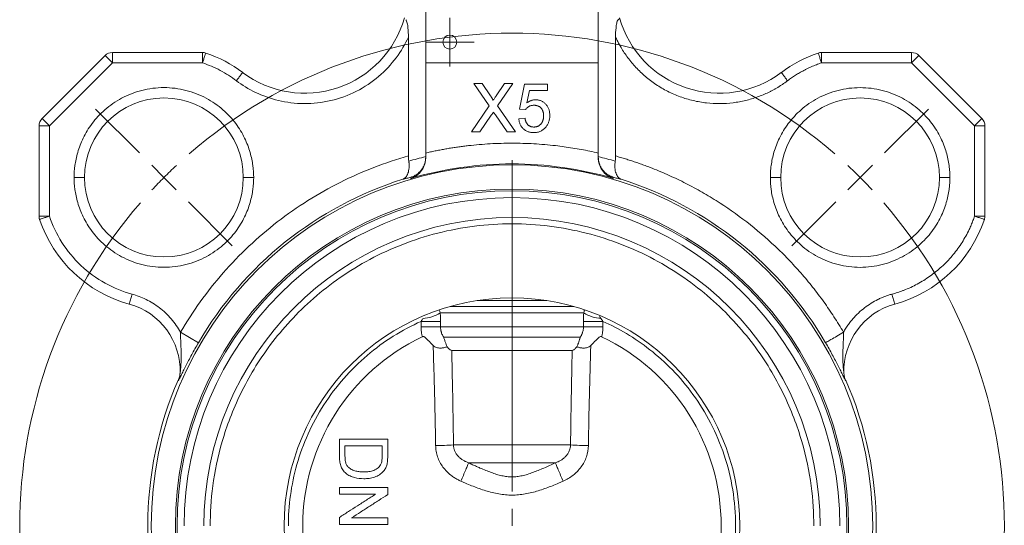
# Model space of a CAD drawing. Header units: millimetres. Extents: x 75 to 915, y -46 to 868.
# Tile 11 of 45: x 170 to 313, y 456 to 529. Entities that reach past the tile are written whole.
import ezdxf

# ---------------------------------------------------------------- set-up
doc = ezdxf.new("R2010")
doc.units = ezdxf.units.MM

# ---------------------------------------------------------------- blocks, each defined once
blk = doc.blocks.new('SW_CENTERMARKSYMBOL_1')
at = {"color": 0, "linetype": 'Continuous', "lineweight": 0}
for p, q in [((0, 2.5), (0, 3.525)), ((0, 0), (0, 2.5)), ((-2.5, 0), (-3.525, 0)), ((0, 0), (-2.5, 0)), ((0, 0), (0, -2.5)), ((0, 0), (2.5, 0)), ((2.5, 0), (3.525, 0)), ((0, -2.5), (0, -3.525))]:
    blk.add_line(p, q, dxfattribs=at)
blk = doc.blocks.new('SW_CENTERMARKSYMBOL_2')
at = {"color": 0, "linetype": 'Continuous', "lineweight": 0}
for p, q in [((-3.54, 3.54), (-9.9, 9.9)), ((104.37, 3.54), (110.73, 9.9)), ((0, 0), (-1.77, 1.77)), ((50.42, -45.42), (50.42, 2.5)), ((100.83, 0), (102.6, 1.77)), ((0, 0), (1.77, -1.77)), ((100.83, 0), (99.07, -1.77)), ((3.54, -3.54), (9.9, -9.9)), ((97.3, -3.54), (90.93, -9.9)), ((50.42, -50.42), (50.42, -47.92))]:
    blk.add_line(p, q, dxfattribs=at)
for start, end in [(49.0179, 130.9821), (132.991, 135), (45, 47.009), (135, 137.009), (42.991, 45), (139.0179, 220.9821), (319.0179, 40.9821)]:
    blk.add_arc((50.42, -50.42), 71.3, start, end, dxfattribs=at)

msp = doc.modelspace()

# ---------------------------------------------------------------- linework, layer by layer
at = {"color": 7, "linetype": 'Continuous', "lineweight": 15}
for p, q in [((228.92, 522.74), (228.92, 583.74)), ((253.92, 583.74), (253.92, 522.74)), ((226.42, 509.27), (226.42, 526.47)), ((256.42, 526.47), (256.42, 509.27)), ((173.36, 514.68), (182.48, 523.8)), ((182.48, 523.8), (183.54, 522.74)), ((183.54, 522.74), (183.54, 524.24)), ((183.54, 524.24), (196.59, 524.24)), ((196.59, 524.24), (196.59, 522.74)), ((286.25, 522.74), (286.25, 524.24)), ((286.25, 524.24), (299.3, 524.24)), ((299.3, 524.24), (299.3, 522.74)), ((299.3, 522.74), (300.36, 523.8)), ((300.36, 523.8), (309.48, 514.68)), ((174.42, 513.62), (183.54, 522.74)), ((183.54, 522.74), (196.59, 522.74)), ((253.92, 522.74), (228.92, 522.74)), ((228.92, 522.74), (228.92, 509.69)), ((253.92, 509.69), (253.92, 522.74)), ((299.3, 522.74), (286.25, 522.74)), ((308.42, 513.62), (299.3, 522.74)), ((235.9, 519.74), (237.09, 519.74)), ((238.13, 516.51), (235.9, 519.74)), ((237.09, 519.74), (238.31, 517.97)), ((239.13, 517.97), (240.35, 519.74)), ((241.55, 519.74), (239.33, 516.5)), ((240.35, 519.74), (241.55, 519.74)), ((242.5, 516.06), (243.22, 519.65)), ((243.22, 519.65), (246.54, 519.65)), ((246.54, 519.65), (246.54, 518.75)), ((243.95, 518.75), (243.59, 516.94)), ((246.54, 518.75), (243.95, 518.75)), ((235.54, 512.74), (238.13, 516.51)), ((239.33, 516.5), (241.91, 512.74)), ((238.4, 515.15), (236.75, 512.74)), ((240.72, 512.74), (239.02, 515.22)), ((243.4, 515.97), (242.5, 516.06)), ((172.92, 513.62), (174.42, 513.62)), ((172.92, 500.57), (172.92, 513.62)), ((174.42, 513.62), (173.36, 514.68)), ((174.42, 500.57), (174.42, 513.62)), ((242.41, 514.63), (243.31, 514.72)), ((309.48, 514.68), (308.42, 513.62)), ((308.42, 500.57), (308.42, 513.62)), ((308.42, 513.62), (309.92, 513.62)), ((309.92, 513.62), (309.92, 500.57)), ((236.75, 512.74), (235.54, 512.74)), ((241.91, 512.74), (240.72, 512.74)), ((226.76, 506.03), (226.76, 506.19)), ((256.08, 506.19), (256.08, 506.03)), ((174.42, 500.57), (172.92, 500.57)), ((309.92, 500.57), (308.42, 500.57)), ((186.39, 489.28), (186, 487.83)), ((296.45, 489.28), (296.85, 487.83)), ((246.42, 488.36), (236.42, 488.36)), ((231.03, 486.56), (251.82, 486.56)), ((228.25, 485.34), (228.25, 484.55)), ((231.07, 484.55), (231.07, 485.34)), ((251.77, 485.34), (251.77, 484.55)), ((254.59, 485.34), (251.77, 485.34)), ((254.59, 484.55), (254.59, 485.34)), ((196.01, 482.25), (193.42, 483.76)), ((228.25, 484.55), (231.07, 484.55)), ((251.77, 484.55), (231.07, 484.55)), ((231.53, 483.05), (251.31, 483.05)), ((250.15, 481.14), (232.7, 481.14)), ((193.35, 477.87), (193.35, 477.84)), ((289.49, 477.84), (289.49, 477.87)), ((249.9, 467.47), (232.95, 467.47)), ((235.13, 464.88), (247.71, 464.88)), ((216.42, 461.32), (216.42, 460.33)), ((223.42, 460.28), (223.42, 461.32)), ((216.42, 456.98), (216.42, 455.93)), ((223.42, 455.93), (223.42, 456.92))]:
    msp.add_line(p, q, dxfattribs=at)
at = {"color": 8, "linetype": 'Continuous', "lineweight": 15}
for p, q in [((232.49, 487.51), (250.35, 487.51)), ((254.09, 486.06), (254.31, 485.77))]:
    msp.add_line(p, q, dxfattribs=at)
at = {"color": 7, "linetype": 'Continuous', "lineweight": 15, "flags": 128}
msp.add_lwpolyline([(231.07, 485.34), (230.89, 485.34), (230.64, 485.34), (230.33, 485.34), (229.98, 485.34), (229.58, 485.34), (229.16, 485.34), (228.71, 485.34), (228.25, 485.34)], dxfattribs=at)
at = {"color": 7, "linetype": 'Continuous', "lineweight": 15}
for centre, radius in [((232.42, 525.74), 1.02), ((241.42, 455.74), 52.25), ((241.42, 455.74), 48.75), ((241.42, 455.74), 48.5), ((241.42, 455.74), 33)]:
    msp.add_circle(centre, radius, dxfattribs=at)
for centre, radius, start, end in [((211.42, 533.35), 15, 233.0949, 344.0657), ((271.42, 533.35), 15, 195.9343, 306.9051), ((183.54, 522.74), 1.5, 90, 135), ((196.59, 522.74), 1.5, 71.3727, 90), ((191.01, 506.16), 19, 53.0949, 71.3727), ((291.84, 506.16), 19, 108.6273, 126.9051), ((286.25, 522.74), 1.5, 90, 108.6273), ((299.3, 522.74), 1.5, 45, 90), ((191.01, 506.16), 11.5, 0, 180), ((291.84, 506.16), 11.5, 0, 180), ((174.42, 513.62), 1.5, 135, 180), ((308.42, 513.62), 1.5, 0, 45), ((241.42, 455.74), 52.38, 73.7471, 106.2529), ((191.01, 506.16), 11.5, 180, 0), ((241.42, 455.74), 52.59, 107.5184, 149.7287), ((241.42, 455.74), 52.59, 30.2713, 72.4816), ((291.84, 506.16), 11.5, 180, 0), ((241.42, 455.74), 47.5, 0, 180), ((174.42, 500.57), 1.5, 180, 198.6273), ((308.42, 500.57), 1.5, 341.3727, 360), ((191.01, 506.16), 19, 198.6273, 254.7113), ((241.42, 455.74), 44.63, 0, 180), ((291.84, 506.16), 19, 285.2887, 341.3727), ((183.36, 478.19), 10, 358.0186, 74.7113), ((299.49, 478.19), 10, 105.2887, 181.9814), ((228.26, 490.98), 5.21, 273.0209, 302.106), ((254.59, 490.98), 5.21, 237.894, 266.9791), ((241.42, 455.74), 30.3, 115.3779, 244.6221), ((241.42, 455.74), 30.3, 295.3779, 64.6221), ((190.36, 477.94), 2.99, 336.4319, 358.0176), ((241.42, 455.74), 52.75, 156.3419, 203.6581), ((241.42, 455.74), 52.75, 336.3419, 23.6581), ((229.81, 517.66), 50.29, 270.6271, 273.576), ((253.03, 517.66), 50.29, 266.424, 269.3729)]:
    msp.add_arc(centre, radius, start, end, dxfattribs=at)
for points, knots in [([(257, 529.23), (257, 529.22), (257, 529.2), (257, 529.18), (256.98, 529.15), (256.95, 529.1), (256.9, 529.05), (256.84, 529), (256.81, 528.98)], [0, 0, 0, 0, 0.110063, 0.250064, 0.416898, 0.499965, 0.770614, 1, 1, 1, 1]), ([(226.42, 526.47), (226.42, 526.93), (226.4, 527.38), (226.33, 528.05), (226.3, 528.27), (226.23, 528.58), (226.2, 528.68), (226.13, 528.86), (226.09, 528.95), (226.04, 528.98)], [0, 0, 0, 0, 0.5, 0.5, 0.75, 0.75, 0.875, 0.875, 1, 1, 1, 1]), ([(256.81, 528.98), (256.75, 528.95), (256.71, 528.86), (256.64, 528.68), (256.61, 528.58), (256.54, 528.27), (256.51, 528.04), (256.44, 527.38), (256.42, 526.93), (256.42, 526.47)], [0, 0, 0, 0, 0.125, 0.125, 0.25, 0.25, 0.5, 0.5, 1, 1, 1, 1]), ([(226.42, 526.47), (225.96, 525.46), (225.37, 524.45), (223.93, 522.52), (223.08, 521.6), (221.14, 519.95), (220.05, 519.22), (217.71, 518.04), (216.46, 517.58), (213.9, 516.98), (212.59, 516.84), (210.03, 516.86), (208.77, 517.01), (206.41, 517.58), (205.3, 517.98), (203.26, 518.96), (202.34, 519.53), (201.51, 520.15)], [0, 0, 0, 0, 0.125, 0.125, 0.25, 0.25, 0.375, 0.375, 0.5, 0.5, 0.625, 0.625, 0.75, 0.75, 0.875, 0.875, 1, 1, 1, 1]), ([(281.33, 520.15), (281.22, 520.07), (281, 519.91), (280.67, 519.68), (280.33, 519.46), (279.99, 519.24), (279.64, 519.04), (279.29, 518.84), (278.93, 518.65), (278.43, 518.4), (277.78, 518.11), (276.96, 517.8), (276.12, 517.52), (274.95, 517.21), (273.42, 516.93), (271.52, 516.81), (269.59, 516.91), (267.65, 517.24), (265.76, 517.81), (263.95, 518.59), (262.26, 519.58), (260.72, 520.74), (259.58, 521.83), (258.75, 522.76), (258.19, 523.47), (257.68, 524.21), (257.26, 524.87), (256.93, 525.45), (256.66, 525.96), (256.5, 526.3), (256.42, 526.47)], [0, 0, 0, 0, 0.01378, 0.027536, 0.041276, 0.055009, 0.068741, 0.082483, 0.096242, 0.110026, 0.139361, 0.168714, 0.199164, 0.229632, 0.292505, 0.35704, 0.422863, 0.489547, 0.556631, 0.623637, 0.690091, 0.75554, 0.819573, 0.850707, 0.881859, 0.911959, 0.942076, 0.961384, 0.980684, 1, 1, 1, 1]), ([(196.59, 522.74), (196.65, 522.91), (196.71, 523.09), (196.83, 523.44), (196.89, 523.61), (196.98, 523.89), (197.02, 523.99), (197.06, 524.13), (197.07, 524.16), (197.07, 524.16)], [0, 0, 0, 0, 0.25, 0.25, 0.5, 0.5, 0.75, 0.75, 1, 1, 1, 1]), ([(285.77, 524.16), (285.77, 524.16), (285.78, 524.13), (285.83, 523.99), (285.86, 523.89), (285.96, 523.61), (286.01, 523.44), (286.13, 523.09), (286.19, 522.91), (286.25, 522.74)], [0, 0, 0, 0, 0.25, 0.25, 0.5, 0.5, 0.75, 0.75, 1, 1, 1, 1]), ([(201.51, 520.15), (200.77, 520.71), (199.98, 521.21), (198.33, 522.08), (197.47, 522.45), (196.59, 522.74)], [0, 0, 0, 0, 0.5, 0.5, 1, 1, 1, 1]), ([(286.25, 522.74), (286.12, 522.7), (285.87, 522.61), (285.5, 522.47), (285.13, 522.32), (284.76, 522.17), (284.4, 522), (284.04, 521.83), (283.6, 521.6), (283.07, 521.31), (282.48, 520.95), (281.89, 520.57), (281.52, 520.29), (281.33, 520.15)], [0, 0, 0, 0, 0.0715119, 0.1429347, 0.2143055, 0.2856613, 0.3570394, 0.4284769, 0.500011, 0.6250909, 0.7499829, 0.8748862, 1, 1, 1, 1]), ([(201.51, 520.15), (201.62, 520.29), (201.73, 520.45), (201.96, 520.74), (202.06, 520.88), (202.24, 521.12), (202.31, 521.21), (202.4, 521.33), (202.41, 521.35), (202.41, 521.35)], [0, 0, 0, 0, 0.25, 0.25, 0.5, 0.5, 0.75, 0.75, 1, 1, 1, 1]), ([(280.43, 521.35), (280.43, 521.35), (280.45, 521.33), (280.54, 521.21), (280.61, 521.12), (280.78, 520.88), (280.89, 520.74), (281.11, 520.45), (281.22, 520.29), (281.33, 520.15)], [0, 0, 0, 0, 0.25, 0.25, 0.5, 0.5, 0.75, 0.75, 1, 1, 1, 1]), ([(178.01, 506.16), (178.01, 506.7), (178.04, 507.28), (178.2, 508.49), (178.33, 509.13), (178.72, 510.46), (178.98, 511.16), (179.66, 512.56), (180.09, 513.27), (181.13, 514.65), (181.74, 515.33), (183.17, 516.58), (183.99, 517.15), (185.79, 518.11), (186.77, 518.5), (188.84, 519.02), (189.92, 519.16), (192.09, 519.16), (193.17, 519.02), (195.24, 518.5), (196.22, 518.11), (198.02, 517.15), (198.84, 516.58), (200.27, 515.33), (200.89, 514.65), (201.93, 513.27), (202.35, 512.56), (203.03, 511.16), (203.29, 510.46), (203.68, 509.13), (203.81, 508.49), (203.97, 507.28), (204.01, 506.7), (204.01, 506.16)], [0, 0, 0, 0, 0.0625, 0.0625, 0.125, 0.125, 0.1875, 0.1875, 0.25, 0.25, 0.3125, 0.3125, 0.375, 0.375, 0.4375, 0.4375, 0.5, 0.5, 0.5625, 0.5625, 0.625, 0.625, 0.6875, 0.6875, 0.75, 0.75, 0.8125, 0.8125, 0.875, 0.875, 0.9375, 0.9375, 1, 1, 1, 1]), ([(278.84, 506.16), (278.84, 506.27), (278.84, 506.51), (278.86, 506.85), (278.88, 507.2), (278.91, 507.54), (278.98, 508.09), (279.11, 508.85), (279.36, 509.84), (279.7, 510.85), (280.32, 512.28), (281.42, 514.08), (282.94, 515.71), (284.43, 516.88), (285.72, 517.66), (287.13, 518.31), (288.64, 518.79), (290.22, 519.09), (291.84, 519.19), (293.46, 519.09), (295.04, 518.79), (296.55, 518.31), (297.96, 517.66), (299.24, 516.88), (300.74, 515.71), (302.26, 514.08), (303.36, 512.28), (303.98, 510.85), (304.32, 509.84), (304.57, 508.85), (304.71, 508.02), (304.79, 507.31), (304.83, 506.74), (304.84, 506.35), (304.84, 506.16)], [0, 0, 0, 0, 0.008486, 0.016964, 0.02544, 0.03392, 0.04241, 0.066394, 0.090391, 0.117422, 0.144466, 0.204869, 0.271564, 0.30715, 0.344022, 0.38199, 0.420825, 0.46026, 0.500001, 0.539743, 0.579177, 0.618012, 0.65598, 0.692852, 0.728438, 0.795133, 0.855536, 0.882568, 0.909612, 0.933596, 0.957593, 0.97173, 0.985857, 1, 1, 1, 1]), ([(238.31, 517.97), (238.34, 517.93), (238.4, 517.84), (238.47, 517.72), (238.54, 517.62), (238.59, 517.53), (238.63, 517.45), (238.66, 517.39), (238.67, 517.34), (238.67, 517.31), (238.67, 517.3)], [0, 0, 0, 0, 0.209538, 0.393206, 0.554151, 0.689382, 0.80228, 0.889952, 0.956059, 1, 1, 1, 1]), ([(238.67, 517.3), (238.7, 517.35), (238.77, 517.44), (238.88, 517.6), (239, 517.77), (239.08, 517.9), (239.13, 517.97)], [0, 0, 0, 0, 0.195959, 0.429465, 0.696675, 1, 1, 1, 1]), ([(244.59, 516.6), (244.52, 516.6), (244.39, 516.6), (244.2, 516.56), (244.02, 516.51), (243.87, 516.43), (243.73, 516.33), (243.6, 516.23), (243.49, 516.11), (243.43, 516.02), (243.4, 515.97)], [0, 0, 0, 0, 0.14786, 0.283561, 0.412369, 0.534236, 0.652692, 0.768663, 0.883652, 1, 1, 1, 1]), ([(243.59, 516.94), (243.64, 516.98), (243.74, 517.05), (243.89, 517.15), (244.05, 517.23), (244.2, 517.29), (244.36, 517.35), (244.52, 517.38), (244.68, 517.41), (244.79, 517.41), (244.84, 517.41)], [0, 0, 0, 0, 0.136729, 0.268515, 0.395529, 0.52, 0.640496, 0.761236, 0.880107, 1, 1, 1, 1]), ([(246, 515.09), (246, 515.15), (246, 515.26), (245.98, 515.42), (245.95, 515.57), (245.91, 515.72), (245.86, 515.85), (245.8, 515.98), (245.73, 516.09), (245.65, 516.2), (245.55, 516.29), (245.45, 516.37), (245.33, 516.45), (245.2, 516.5), (245.07, 516.55), (244.92, 516.58), (244.76, 516.6), (244.65, 516.6), (244.59, 516.6)], [0, 0, 0, 0, 0.072866, 0.141887, 0.207453, 0.270438, 0.331641, 0.390108, 0.448069, 0.505503, 0.562488, 0.619084, 0.676416, 0.735452, 0.796241, 0.860406, 0.928305, 1, 1, 1, 1]), ([(244.84, 517.41), (244.91, 517.41), (245.05, 517.4), (245.26, 517.37), (245.45, 517.32), (245.64, 517.25), (245.82, 517.16), (245.99, 517.05), (246.15, 516.92), (246.3, 516.78), (246.44, 516.61), (246.57, 516.44), (246.67, 516.25), (246.75, 516.05), (246.82, 515.84), (246.86, 515.62), (246.89, 515.38), (246.89, 515.22), (246.9, 515.14)], [0, 0, 0, 0, 0.061997, 0.122088, 0.181375, 0.239508, 0.297836, 0.35688, 0.417282, 0.47964, 0.5425, 0.604962, 0.666991, 0.730216, 0.794173, 0.860458, 0.928578, 1, 1, 1, 1]), ([(238.4, 515.15), (238.42, 515.18), (238.46, 515.24), (238.54, 515.35), (238.63, 515.48), (238.7, 515.58), (238.73, 515.63)], [0, 0, 0, 0, 0.174779, 0.398246, 0.673111, 1, 1, 1, 1]), ([(238.73, 515.63), (238.78, 515.56), (238.87, 515.42), (238.97, 515.29), (239.02, 515.22)], [0, 0, 0, 0, 0.494218, 1, 1, 1, 1]), ([(244.59, 513.46), (244.64, 513.46), (244.75, 513.46), (244.9, 513.49), (245.04, 513.52), (245.18, 513.57), (245.3, 513.63), (245.42, 513.71), (245.53, 513.8), (245.63, 513.91), (245.71, 514.02), (245.79, 514.15), (245.85, 514.28), (245.91, 514.43), (245.95, 514.58), (245.98, 514.74), (246, 514.91), (246, 515.03), (246, 515.09)], [0, 0, 0, 0, 0.065801, 0.128677, 0.188676, 0.247598, 0.304849, 0.361786, 0.419523, 0.478682, 0.53877, 0.598799, 0.660184, 0.722952, 0.787993, 0.855404, 0.926153, 1, 1, 1, 1]), ([(246.9, 515.14), (246.89, 515.07), (246.89, 514.91), (246.87, 514.69), (246.82, 514.47), (246.77, 514.26), (246.69, 514.06), (246.6, 513.86), (246.49, 513.68), (246.4, 513.56), (246.36, 513.5)], [0, 0, 0, 0, 0.132462, 0.26165, 0.387547, 0.510782, 0.632675, 0.75466, 0.876523, 1, 1, 1, 1]), ([(244.58, 512.65), (244.51, 512.65), (244.36, 512.66), (244.15, 512.68), (243.94, 512.72), (243.75, 512.78), (243.56, 512.86), (243.39, 512.95), (243.22, 513.06), (243.07, 513.19), (242.94, 513.33), (242.81, 513.48), (242.7, 513.65), (242.61, 513.82), (242.54, 514.01), (242.48, 514.2), (242.43, 514.41), (242.42, 514.55), (242.41, 514.63)], [0, 0, 0, 0, 0.069298, 0.135561, 0.199671, 0.261716, 0.322662, 0.382907, 0.443032, 0.503501, 0.563724, 0.62398, 0.683629, 0.743848, 0.805192, 0.867649, 0.932778, 1, 1, 1, 1]), ([(243.31, 514.72), (243.32, 514.67), (243.33, 514.57), (243.37, 514.43), (243.41, 514.29), (243.46, 514.17), (243.51, 514.06), (243.58, 513.95), (243.65, 513.86), (243.73, 513.77), (243.81, 513.7), (243.9, 513.64), (244, 513.58), (244.11, 513.54), (244.22, 513.5), (244.34, 513.48), (244.46, 513.46), (244.55, 513.46), (244.59, 513.46)], [0, 0, 0, 0, 0.077361, 0.15048, 0.219977, 0.286681, 0.349678, 0.41068, 0.469427, 0.526756, 0.583142, 0.638824, 0.695263, 0.752696, 0.810849, 0.871356, 0.934436, 1, 1, 1, 1]), ([(246.36, 513.5), (246.31, 513.43), (246.2, 513.3), (246.01, 513.13), (245.81, 512.98), (245.59, 512.86), (245.36, 512.77), (245.11, 512.7), (244.85, 512.66), (244.68, 512.65), (244.58, 512.65)], [0, 0, 0, 0, 0.127893, 0.251579, 0.372793, 0.492778, 0.61359, 0.737809, 0.86618, 1, 1, 1, 1]), ([(228.92, 509.69), (229.15, 509.75), (229.6, 509.85), (230.29, 509.99), (230.97, 510.13), (231.66, 510.26), (232.34, 510.38), (233.03, 510.49), (233.72, 510.59), (234.42, 510.68), (235.93, 510.86), (238.26, 511.06), (241.42, 511.15), (244.58, 511.06), (247.1, 510.85), (248.98, 510.61), (250.22, 510.42), (251.46, 510.21), (252.7, 509.97), (253.51, 509.79), (253.92, 509.69)], [0, 0, 0, 0, 0.027708, 0.055401, 0.083083, 0.11076, 0.138434, 0.166112, 0.193796, 0.221492, 0.249205, 0.374592, 0.500002, 0.62539, 0.750799, 0.800662, 0.850487, 0.900302, 0.950131, 1, 1, 1, 1]), ([(193.42, 483.76), (195.17, 486.76), (197.23, 489.65), (201.94, 495.03), (204.58, 497.52), (210.29, 501.93), (213.36, 503.86), (219.75, 507.05), (223.07, 508.33), (226.42, 509.27)], [0, 0, 0, 0, 0.25, 0.25, 0.5, 0.5, 0.75, 0.75, 1, 1, 1, 1]), ([(228.92, 509.09), (228.92, 509.04), (228.92, 508.93), (228.91, 508.77), (228.88, 508.61), (228.85, 508.45), (228.81, 508.29), (228.74, 508.03), (228.58, 507.68), (228.32, 507.27), (228, 506.9), (227.69, 506.65), (227.42, 506.47), (227.2, 506.36), (226.99, 506.27), (226.83, 506.22), (226.76, 506.19)], [0, 0, 0, 0, 0.040215, 0.081069, 0.122521, 0.164525, 0.207032, 0.249989, 0.370026, 0.499804, 0.624755, 0.749507, 0.812675, 0.87482, 0.937554, 1, 1, 1, 1]), ([(256.08, 506.19), (256.04, 506.21), (255.95, 506.24), (255.8, 506.29), (255.62, 506.37), (255.43, 506.47), (255.15, 506.65), (254.84, 506.91), (254.51, 507.28), (254.26, 507.68), (254.09, 508.08), (253.99, 508.45), (253.93, 508.77), (253.93, 508.99), (253.92, 509.09)], [0, 0, 0, 0, 0.036198, 0.077883, 0.125242, 0.187414, 0.250637, 0.383691, 0.500378, 0.630127, 0.750167, 0.83557, 0.918974, 1, 1, 1, 1]), ([(256.42, 509.27), (256.66, 509.2), (257.14, 509.06), (257.86, 508.84), (258.58, 508.62), (259.29, 508.38), (260, 508.13), (260.71, 507.88), (262.01, 507.39), (263.89, 506.61), (266.31, 505.47), (268.68, 504.21), (271.77, 502.37), (275.47, 499.79), (278.89, 496.87), (281.45, 494.34), (283.27, 492.36), (284.98, 490.31), (286.31, 488.54), (287.33, 487.1), (288.05, 486), (288.76, 484.89), (289.21, 484.14), (289.43, 483.76)], [0, 0, 0, 0, 0.017584, 0.03516, 0.052731, 0.070302, 0.087875, 0.105453, 0.123039, 0.185402, 0.247776, 0.310719, 0.373674, 0.500115, 0.626541, 0.689461, 0.752394, 0.814721, 0.87706, 0.907801, 0.938527, 0.969254, 1, 1, 1, 1]), ([(226.47, 508.52), (226.48, 508.48), (226.49, 508.39), (226.51, 508.27), (226.52, 508.14), (226.52, 507.98), (226.53, 507.78), (226.51, 507.48), (226.46, 507.12), (226.36, 506.75), (226.22, 506.44), (226.07, 506.23), (225.93, 506.09), (225.82, 506.01), (225.71, 505.94), (225.63, 505.9), (225.59, 505.89)], [0, 0, 0, 0, 0.030795, 0.061896, 0.093292, 0.124969, 0.186619, 0.250124, 0.374935, 0.500233, 0.624963, 0.750252, 0.812708, 0.874971, 0.942736, 1, 1, 1, 1]), ([(226.76, 506.03), (226.8, 506.04), (226.89, 506.07), (227.02, 506.13), (227.18, 506.2), (227.36, 506.29), (227.6, 506.44), (227.9, 506.67), (228.22, 507), (228.5, 507.4), (228.69, 507.79), (228.81, 508.13), (228.86, 508.37), (228.9, 508.59), (228.92, 508.78), (228.92, 508.91), (228.92, 508.98)], [0, 0, 0, 0, 0.03748, 0.079228, 0.125337, 0.187992, 0.250739, 0.37527, 0.499596, 0.624914, 0.749475, 0.813892, 0.874944, 0.917749, 0.95942, 1, 1, 1, 1]), ([(253.92, 508.98), (253.92, 508.93), (253.92, 508.83), (253.93, 508.69), (253.95, 508.54), (253.98, 508.36), (254.04, 508.13), (254.15, 507.79), (254.34, 507.4), (254.62, 507), (254.95, 506.67), (255.24, 506.44), (255.49, 506.29), (255.69, 506.18), (255.88, 506.1), (256.02, 506.05), (256.08, 506.03)], [0, 0, 0, 0, 0.030339, 0.061283, 0.092855, 0.125071, 0.186122, 0.250539, 0.375099, 0.500416, 0.62474, 0.749271, 0.812017, 0.874671, 0.942188, 1, 1, 1, 1]), ([(257.25, 505.89), (257.23, 505.9), (257.18, 505.92), (257.1, 505.96), (257.01, 506.01), (256.91, 506.09), (256.78, 506.23), (256.63, 506.44), (256.48, 506.75), (256.38, 507.12), (256.33, 507.48), (256.32, 507.78), (256.32, 508.02), (256.34, 508.27), (256.36, 508.44), (256.37, 508.52)], [0, 0, 0, 0, 0.037037, 0.07867, 0.125045, 0.187309, 0.249767, 0.375059, 0.499792, 0.625092, 0.749906, 0.813413, 0.875064, 0.938121, 1, 1, 1, 1]), ([(204.01, 506.16), (204.01, 505.62), (203.97, 505.04), (203.81, 503.82), (203.68, 503.18), (203.29, 501.85), (203.03, 501.16), (202.35, 499.76), (201.93, 499.05), (200.89, 497.67), (200.27, 496.99), (198.84, 495.74), (198.02, 495.17), (196.22, 494.21), (195.24, 493.82), (193.17, 493.3), (192.09, 493.16), (189.92, 493.16), (188.84, 493.3), (186.77, 493.82), (185.79, 494.21), (183.99, 495.17), (183.17, 495.74), (181.74, 496.99), (181.13, 497.67), (180.09, 499.05), (179.66, 499.76), (178.98, 501.16), (178.72, 501.85), (178.33, 503.18), (178.2, 503.82), (178.04, 505.04), (178.01, 505.62), (178.01, 506.16)], [0, 0, 0, 0, 0.0625, 0.0625, 0.125, 0.125, 0.1875, 0.1875, 0.25, 0.25, 0.3125, 0.3125, 0.375, 0.375, 0.4375, 0.4375, 0.5, 0.5, 0.5625, 0.5625, 0.625, 0.625, 0.6875, 0.6875, 0.75, 0.75, 0.8125, 0.8125, 0.875, 0.875, 0.9375, 0.9375, 1, 1, 1, 1]), ([(178.01, 506.16), (178.18, 506.16), (178.37, 506.16), (178.74, 506.16), (178.92, 506.16), (179.21, 506.16), (179.33, 506.16), (179.47, 506.16), (179.51, 506.16), (179.51, 506.16)], [0, 0, 0, 0, 0.25, 0.25, 0.5, 0.5, 0.75, 0.75, 1, 1, 1, 1]), ([(204.01, 506.16), (203.83, 506.16), (203.64, 506.16), (203.27, 506.16), (203.09, 506.16), (202.8, 506.16), (202.68, 506.16), (202.54, 506.16), (202.51, 506.16), (202.51, 506.16)], [0, 0, 0, 0, 0.25, 0.25, 0.5, 0.5, 0.75, 0.75, 1, 1, 1, 1]), ([(225.59, 505.89), (225.79, 505.94), (226.17, 506.05), (226.56, 506.14), (226.76, 506.19)], [0, 0, 0, 0, 0.495129, 1, 1, 1, 1]), ([(256.08, 506.19), (256.28, 506.14), (256.67, 506.05), (257.06, 505.94), (257.25, 505.89)], [0, 0, 0, 0, 0.504878, 1, 1, 1, 1]), ([(304.84, 506.16), (304.84, 506.04), (304.84, 505.81), (304.82, 505.47), (304.8, 505.12), (304.77, 504.78), (304.7, 504.22), (304.57, 503.47), (304.32, 502.48), (303.98, 501.47), (303.36, 500.04), (302.26, 498.24), (300.74, 496.6), (299.24, 495.44), (297.96, 494.65), (296.55, 494.01), (295.04, 493.53), (293.46, 493.23), (291.84, 493.12), (290.22, 493.23), (288.64, 493.53), (287.13, 494.01), (285.72, 494.65), (284.43, 495.44), (282.94, 496.6), (281.42, 498.24), (280.32, 500.04), (279.7, 501.47), (279.36, 502.48), (279.11, 503.47), (278.96, 504.3), (278.89, 505.01), (278.85, 505.58), (278.84, 505.97), (278.84, 506.16)], [0, 0, 0, 0, 0.008486, 0.016964, 0.02544, 0.03392, 0.04241, 0.066394, 0.090391, 0.117422, 0.144466, 0.204869, 0.271564, 0.30715, 0.344022, 0.38199, 0.420825, 0.46026, 0.500001, 0.539743, 0.579177, 0.618012, 0.65598, 0.692852, 0.728438, 0.795133, 0.855536, 0.882568, 0.909612, 0.933596, 0.957593, 0.97173, 0.985857, 1, 1, 1, 1]), ([(280.34, 506.16), (280.34, 506.16), (280.31, 506.16), (280.16, 506.16), (280.05, 506.16), (279.75, 506.16), (279.58, 506.16), (279.21, 506.16), (279.02, 506.16), (278.84, 506.16)], [0, 0, 0, 0, 0.25, 0.25, 0.5, 0.5, 0.75, 0.75, 1, 1, 1, 1]), ([(303.34, 506.16), (303.34, 506.16), (303.37, 506.16), (303.52, 506.16), (303.63, 506.16), (303.92, 506.16), (304.1, 506.16), (304.47, 506.16), (304.66, 506.16), (304.84, 506.16)], [0, 0, 0, 0, 0.25, 0.25, 0.5, 0.5, 0.75, 0.75, 1, 1, 1, 1]), ([(173, 500.09), (173, 500.09), (173.03, 500.1), (173.17, 500.15), (173.28, 500.18), (173.56, 500.28), (173.72, 500.33), (174.07, 500.45), (174.25, 500.51), (174.42, 500.57)], [0, 0, 0, 0, 0.25, 0.25, 0.5, 0.5, 0.75, 0.75, 1, 1, 1, 1]), ([(174.42, 500.57), (174.86, 499.27), (175.47, 497.98), (177, 495.56), (177.94, 494.43), (180.06, 492.43), (181.24, 491.56), (183.75, 490.17), (185.07, 489.64), (186.39, 489.28)], [0, 0, 0, 0, 0.25, 0.25, 0.5, 0.5, 0.75, 0.75, 1, 1, 1, 1]), ([(296.45, 489.28), (296.59, 489.32), (296.85, 489.39), (297.25, 489.52), (297.65, 489.65), (298.04, 489.79), (298.63, 490.02), (299.41, 490.37), (300.36, 490.86), (301.28, 491.41), (302.48, 492.23), (303.88, 493.4), (305.12, 494.72), (306.01, 495.87), (306.61, 496.76), (307.16, 497.68), (307.59, 498.52), (307.93, 499.27), (308.19, 499.91), (308.35, 500.35), (308.42, 500.57)], [0, 0, 0, 0, 0.0243571, 0.048696, 0.0730304, 0.0973742, 0.1217412, 0.1839755, 0.2462412, 0.3094355, 0.3726616, 0.5000025, 0.6273435, 0.6905377, 0.7537639, 0.8159982, 0.8782638, 0.9188463, 0.9594037, 1, 1, 1, 1]), ([(308.42, 500.57), (308.59, 500.51), (308.77, 500.45), (309.12, 500.33), (309.29, 500.28), (309.57, 500.18), (309.67, 500.15), (309.81, 500.1), (309.84, 500.09), (309.84, 500.09)], [0, 0, 0, 0, 0.25, 0.25, 0.5, 0.5, 0.75, 0.75, 1, 1, 1, 1]), ([(285.13, 455.74), (285.13, 457.56), (285.02, 459.5), (284.47, 463.59), (284.04, 465.74), (282.73, 470.22), (281.86, 472.54), (279.56, 477.25), (278.14, 479.64), (274.64, 484.3), (272.57, 486.57), (268.96, 489.72), (267.67, 490.73), (264.95, 492.62), (263.5, 493.5), (260.48, 495.12), (258.9, 495.84), (255.62, 497.12), (253.92, 497.66), (250.44, 498.55), (248.66, 498.88), (245.06, 499.34), (243.24, 499.45), (239.6, 499.45), (237.78, 499.34), (234.18, 498.88), (232.4, 498.55), (228.92, 497.66), (227.23, 497.12), (223.95, 495.84), (222.37, 495.12), (219.34, 493.5), (217.9, 492.62), (215.17, 490.73), (213.88, 489.72), (210.28, 486.57), (208.2, 484.3), (204.71, 479.64), (203.28, 477.25), (200.99, 472.54), (200.11, 470.22), (198.81, 465.74), (198.37, 463.59), (197.83, 459.5), (197.71, 457.56), (197.71, 455.74)], [0, 0, 0, 0, 0.0625, 0.0625, 0.125, 0.125, 0.1875, 0.1875, 0.25, 0.25, 0.3125, 0.3125, 0.34375, 0.34375, 0.375, 0.375, 0.40625, 0.40625, 0.4375, 0.4375, 0.46875, 0.46875, 0.5, 0.5, 0.53125, 0.53125, 0.5625, 0.5625, 0.59375, 0.59375, 0.625, 0.625, 0.65625, 0.65625, 0.6875, 0.6875, 0.75, 0.75, 0.8125, 0.8125, 0.875, 0.875, 0.9375, 0.9375, 1, 1, 1, 1]), ([(186.39, 489.28), (187.07, 489.09), (187.75, 488.84), (189.09, 488.18), (189.74, 487.78), (190.97, 486.84), (191.55, 486.3), (192.58, 485.1), (193.03, 484.45), (193.42, 483.76)], [0, 0, 0, 0, 0.25, 0.25, 0.5, 0.5, 0.75, 0.75, 1, 1, 1, 1]), ([(289.43, 483.76), (289.48, 483.86), (289.6, 484.06), (289.77, 484.35), (289.96, 484.63), (290.15, 484.91), (290.35, 485.18), (290.56, 485.44), (290.96, 485.92), (291.58, 486.56), (292.47, 487.32), (293.41, 487.97), (294.24, 488.43), (294.91, 488.74), (295.42, 488.95), (295.93, 489.13), (296.28, 489.23), (296.45, 489.28)], [0, 0, 0, 0, 0.03696, 0.073842, 0.110679, 0.147501, 0.184342, 0.221233, 0.258207, 0.386155, 0.514161, 0.638468, 0.762834, 0.822182, 0.881403, 0.940631, 1, 1, 1, 1]), ([(231.03, 486.56), (231.03, 486.49), (231.04, 486.36), (231.05, 486.16), (231.06, 485.96), (231.07, 485.75), (231.07, 485.55), (231.07, 485.41), (231.07, 485.34)], [0, 0, 0, 0, 0.163127, 0.327324, 0.492855, 0.659979, 0.828946, 1, 1, 1, 1]), ([(209.03, 455.74), (209.03, 457.19), (209.13, 458.67), (209.54, 461.65), (209.85, 463.15), (210.7, 466.13), (211.24, 467.61), (212.54, 470.5), (213.31, 471.91), (215.03, 474.6), (216, 475.88), (218.11, 478.28), (219.25, 479.4), (221.65, 481.45), (222.92, 482.37), (225.54, 484.01), (226.89, 484.73), (228.25, 485.34)], [0, 0, 0, 0, 0.125, 0.125, 0.25, 0.25, 0.375, 0.375, 0.5, 0.5, 0.625, 0.625, 0.75, 0.75, 0.875, 0.875, 1, 1, 1, 1]), ([(228.25, 485.34), (228.31, 485.41), (228.41, 485.55), (228.49, 485.7), (228.53, 485.77)], [0, 0, 0, 0, 0.541633, 1, 1, 1, 1]), ([(254.31, 485.77), (254.33, 485.74), (254.37, 485.67), (254.43, 485.56), (254.51, 485.45), (254.56, 485.37), (254.59, 485.34)], [0, 0, 0, 0, 0.218221, 0.457475, 0.718007, 1, 1, 1, 1]), ([(254.59, 485.34), (255.72, 484.83), (256.86, 484.25), (259.14, 482.89), (260.27, 482.12), (262.5, 480.37), (263.6, 479.4), (265.7, 477.24), (266.7, 476.06), (268.56, 473.49), (269.42, 472.11), (270.95, 469.17), (271.61, 467.61), (272.69, 464.37), (273.11, 462.69), (273.67, 459.25), (273.81, 457.5), (273.81, 453.99), (273.67, 452.24), (273.11, 448.8), (272.69, 447.11), (271.61, 443.87), (270.95, 442.32), (269.42, 439.38), (268.56, 437.99), (266.7, 435.43), (265.7, 434.24), (263.6, 432.08), (262.5, 431.11), (260.27, 429.36), (259.14, 428.59), (256.86, 427.23), (255.72, 426.65), (254.59, 426.15)], [0, 0, 0, 0, 0.0625, 0.0625, 0.125, 0.125, 0.1875, 0.1875, 0.25, 0.25, 0.3125, 0.3125, 0.375, 0.375, 0.4375, 0.4375, 0.5, 0.5, 0.5625, 0.5625, 0.625, 0.625, 0.6875, 0.6875, 0.75, 0.75, 0.8125, 0.8125, 0.875, 0.875, 0.9375, 0.9375, 1, 1, 1, 1]), ([(193.35, 477.84), (193.35, 477.84), (193.35, 477.83), (193.35, 477.84), (193.36, 477.85), (193.36, 477.87), (193.37, 477.94), (193.39, 478.06), (193.41, 478.23), (193.43, 478.47), (193.46, 478.79), (193.48, 479.16), (193.5, 479.54), (193.51, 480.04), (193.51, 480.67), (193.49, 481.44), (193.46, 482.08), (193.44, 482.6), (193.43, 482.99), (193.42, 483.38), (193.42, 483.64), (193.42, 483.76)], [0, 0, 0, 0, 0.005224, 0.010432, 0.015898, 0.023255, 0.031745, 0.063153, 0.090931, 0.125714, 0.188325, 0.250854, 0.313271, 0.375644, 0.500394, 0.625295, 0.750228, 0.814911, 0.874977, 0.940125, 1, 1, 1, 1]), ([(228.44, 483.12), (228.42, 483.2), (228.38, 483.35), (228.33, 483.59), (228.3, 483.83), (228.27, 484.07), (228.26, 484.31), (228.25, 484.47), (228.25, 484.55)], [0, 0, 0, 0, 0.167325, 0.333983, 0.500277, 0.666508, 0.832982, 1, 1, 1, 1]), ([(231.07, 484.55), (231.08, 484.49), (231.08, 484.39), (231.09, 484.23), (231.12, 484.07), (231.15, 483.92), (231.2, 483.73), (231.28, 483.51), (231.39, 483.27), (231.49, 483.12), (231.53, 483.05)], [0, 0, 0, 0, 0.099539, 0.199175, 0.298853, 0.398522, 0.498129, 0.665213, 0.832564, 1, 1, 1, 1]), ([(251.31, 483.05), (251.34, 483.09), (251.4, 483.18), (251.47, 483.32), (251.54, 483.46), (251.6, 483.61), (251.66, 483.79), (251.72, 484.02), (251.76, 484.28), (251.77, 484.46), (251.77, 484.55)], [0, 0, 0, 0, 0.099812, 0.199618, 0.299383, 0.399067, 0.498629, 0.665759, 0.832966, 1, 1, 1, 1]), ([(251.77, 484.55), (251.87, 484.55), (252.01, 484.55), (252.38, 484.55), (252.61, 484.55), (253.13, 484.55), (253.41, 484.55), (254, 484.55), (254.3, 484.55), (254.59, 484.55)], [0, 0, 0, 0, 0.25, 0.25, 0.5, 0.5, 0.75, 0.75, 1, 1, 1, 1]), ([(254.59, 484.55), (254.59, 484.47), (254.59, 484.31), (254.57, 484.07), (254.55, 483.83), (254.51, 483.59), (254.47, 483.35), (254.43, 483.2), (254.41, 483.12)], [0, 0, 0, 0, 0.1670082, 0.3334759, 0.4997054, 0.6660007, 0.8326651, 1, 1, 1, 1]), ([(286.84, 482.25), (286.84, 482.25), (286.91, 482.29), (287.17, 482.44), (287.37, 482.56), (287.87, 482.85), (288.17, 483.03), (288.8, 483.4), (289.13, 483.59), (289.43, 483.76)], [0, 0, 0, 0, 0.25, 0.25, 0.5, 0.5, 0.75, 0.75, 1, 1, 1, 1]), ([(289.43, 483.76), (289.43, 483.68), (289.43, 483.51), (289.42, 483.25), (289.42, 482.95), (289.41, 482.6), (289.38, 482.08), (289.36, 481.44), (289.34, 480.67), (289.33, 480.04), (289.35, 479.53), (289.36, 479.16), (289.39, 478.78), (289.42, 478.41), (289.45, 478.11), (289.48, 477.93), (289.49, 477.86), (289.49, 477.84), (289.49, 477.83), (289.49, 477.84), (289.49, 477.84)], [0, 0, 0, 0, 0.039383, 0.081152, 0.125236, 0.185304, 0.249989, 0.374807, 0.499815, 0.624884, 0.687428, 0.749945, 0.812479, 0.875041, 0.937555, 0.968736, 0.98009, 0.989547, 0.994761, 1, 1, 1, 1]), ([(196.01, 482.25), (195.66, 481.66), (195.34, 481.09), (194.88, 480.24), (194.73, 479.96), (194.45, 479.42), (194.31, 479.16), (194.05, 478.65), (193.93, 478.41), (193.7, 477.94), (193.59, 477.71), (193.39, 477.3), (193.3, 477.11), (193.19, 476.89), (193.16, 476.83), (193.12, 476.75), (193.1, 476.74), (193.1, 476.75)], [0, 0, 0, 0, 0.25, 0.25, 0.375, 0.375, 0.5, 0.5, 0.625, 0.625, 0.75, 0.75, 0.875, 0.875, 0.9375, 0.9375, 1, 1, 1, 1]), ([(230.01, 481.85), (229.75, 482.09), (229.52, 482.34), (229.16, 482.72), (229.04, 482.85), (228.84, 483.02), (228.77, 483.07), (228.65, 483.12), (228.61, 483.14), (228.52, 483.14), (228.48, 483.14), (228.44, 483.12)], [0, 0, 0, 0, 0.5, 0.5, 0.75, 0.75, 0.875, 0.875, 0.9375, 0.9375, 1, 1, 1, 1]), ([(231.53, 483.05), (231.56, 482.97), (231.6, 482.81), (231.67, 482.59), (231.77, 482.32), (231.88, 482.02), (231.97, 481.78), (232.02, 481.66)], [0, 0, 0, 0, 0.176607, 0.343227, 0.500038, 0.757007, 1, 1, 1, 1]), ([(250.82, 481.66), (250.85, 481.73), (250.9, 481.85), (250.99, 482.08), (251.1, 482.37), (251.18, 482.63), (251.25, 482.85), (251.29, 482.96), (251.31, 483.05)], [0, 0, 0, 0, 0.133261, 0.250313, 0.500026, 0.749769, 0.816898, 1, 1, 1, 1]), ([(252.83, 481.85), (253.09, 482.09), (253.33, 482.34), (253.69, 482.72), (253.81, 482.85), (254, 483.02), (254.08, 483.07), (254.19, 483.12), (254.24, 483.14), (254.32, 483.14), (254.37, 483.14), (254.41, 483.12)], [0, 0, 0, 0, 0.5, 0.5, 0.75, 0.75, 0.875, 0.875, 0.9375, 0.9375, 1, 1, 1, 1]), ([(289.74, 476.75), (289.74, 476.74), (289.73, 476.75), (289.69, 476.83), (289.66, 476.89), (289.59, 477.03), (289.54, 477.12), (289.45, 477.3), (289.41, 477.4), (289.26, 477.71), (289.15, 477.93), (288.91, 478.41), (288.79, 478.65), (288.41, 479.41), (288.12, 479.95), (287.51, 481.08), (287.18, 481.66), (286.84, 482.25)], [0, 0, 0, 0, 0.0625, 0.0625, 0.125, 0.125, 0.1875, 0.1875, 0.25, 0.25, 0.375, 0.375, 0.5, 0.5, 0.75, 0.75, 1, 1, 1, 1]), ([(230.36, 467.38), (230.35, 467.98), (230.33, 469.19), (230.28, 471.6), (230.23, 474), (230.17, 476.41), (230.12, 478.2), (230.06, 480.03), (230.03, 481.23), (230.01, 481.85)], [0, 0, 0, 0, 0.1250052, 0.250008, 0.5000164, 0.621028, 0.7500095, 0.871291, 1, 1, 1, 1]), ([(232.02, 481.66), (231.88, 481.62), (231.73, 481.57), (231.41, 481.5), (231.24, 481.48), (230.88, 481.47), (230.68, 481.49), (230.41, 481.58), (230.32, 481.62), (230.16, 481.72), (230.08, 481.78), (230.01, 481.85)], [0, 0, 0, 0, 0.25, 0.25, 0.5, 0.5, 0.75, 0.75, 0.875, 0.875, 1, 1, 1, 1]), ([(232.02, 481.66), (232.14, 481.52), (232.26, 481.39), (232.44, 481.25), (232.5, 481.21), (232.6, 481.16), (232.65, 481.14), (232.7, 481.14)], [0, 0, 0, 0, 0.5, 0.5, 0.75, 0.75, 1, 1, 1, 1]), ([(232.7, 481.14), (232.71, 480.49), (232.74, 479.17), (232.78, 477.2), (232.82, 475.24), (232.86, 473.29), (232.89, 471.34), (232.92, 469.41), (232.94, 468.12), (232.95, 467.47)], [0, 0, 0, 0, 0.144602, 0.288618, 0.43205, 0.574902, 0.717176, 0.858874, 1, 1, 1, 1]), ([(250.82, 481.66), (250.7, 481.52), (250.58, 481.39), (250.4, 481.25), (250.35, 481.21), (250.24, 481.16), (250.19, 481.14), (250.15, 481.14)], [0, 0, 0, 0, 0.5, 0.5, 0.75, 0.75, 1, 1, 1, 1]), ([(252.83, 481.85), (252.76, 481.78), (252.69, 481.72), (252.52, 481.62), (252.43, 481.58), (252.16, 481.49), (251.97, 481.47), (251.61, 481.48), (251.43, 481.5), (251.11, 481.57), (250.96, 481.62), (250.82, 481.66)], [0, 0, 0, 0, 0.125, 0.125, 0.25, 0.25, 0.5, 0.5, 0.75, 0.75, 1, 1, 1, 1]), ([(193.11, 476.91), (193.18, 477.1), (193.3, 477.39), (193.32, 477.7), (193.33, 477.81)], [0, 0, 0, 0, 0.646045, 1, 1, 1, 1]), ([(193.11, 476.91), (193.11, 476.88), (193.11, 476.83), (193.11, 476.77), (193.1, 476.75)], [0, 0, 0, 0, 0.508269, 1, 1, 1, 1]), ([(289.74, 476.75), (289.74, 476.77), (289.74, 476.83), (289.74, 476.88), (289.74, 476.91)], [0, 0, 0, 0, 0.491731, 1, 1, 1, 1]), ([(216.42, 468.32), (217.01, 468.32), (218.17, 468.32), (219.92, 468.32), (221.67, 468.32), (222.84, 468.32), (223.42, 468.32)], [0, 0, 0, 0, 0.250003, 0.5, 0.749997, 1, 1, 1, 1]), ([(216.42, 465.81), (216.42, 466.23), (216.42, 467.07), (216.42, 467.9), (216.42, 468.32)], [0, 0, 0, 0, 0.5, 1, 1, 1, 1]), ([(223.42, 468.32), (223.42, 467.92), (223.42, 467.12), (223.42, 466.32), (223.42, 465.93)], [0, 0, 0, 0, 0.5, 1, 1, 1, 1]), ([(222.61, 467.33), (222.02, 467.33), (220.82, 467.33), (219.02, 467.33), (217.83, 467.33), (217.23, 467.33)], [0, 0, 0, 0, 0.3333347, 0.6666654, 1, 1, 1, 1]), ([(217.23, 467.33), (217.23, 467.09), (217.23, 466.61), (217.23, 466.13), (217.23, 465.89)], [0, 0, 0, 0, 0.5, 1, 1, 1, 1]), ([(222.61, 465.91), (222.61, 466.15), (222.61, 466.62), (222.61, 467.1), (222.61, 467.33)], [0, 0, 0, 0, 0.5, 1, 1, 1, 1]), ([(234.01, 462.23), (233.93, 462.26), (233.77, 462.34), (233.53, 462.46), (233.29, 462.59), (233.05, 462.74), (232.81, 462.9), (232.55, 463.1), (232.26, 463.34), (231.86, 463.72), (231.41, 464.25), (230.96, 464.96), (230.68, 465.6), (230.52, 466.14), (230.44, 466.54), (230.38, 466.96), (230.37, 467.24), (230.36, 467.38)], [0, 0, 0, 0, 0.039792, 0.080194, 0.121264, 0.163068, 0.205677, 0.249172, 0.310862, 0.374123, 0.49949, 0.623699, 0.749282, 0.811535, 0.874474, 0.936989, 1, 1, 1, 1]), ([(232.95, 467.47), (232.95, 467.42), (232.95, 467.32), (232.97, 467.17), (233, 467.02), (233.04, 466.87), (233.08, 466.73), (233.18, 466.49), (233.34, 466.17), (233.62, 465.81), (233.96, 465.5), (234.32, 465.25), (234.72, 465.03), (234.99, 464.93), (235.13, 464.88)], [0, 0, 0, 0, 0.041282, 0.082729, 0.124344, 0.166135, 0.208105, 0.250261, 0.374595, 0.501517, 0.624913, 0.75145, 0.874101, 1, 1, 1, 1]), ([(247.71, 464.88), (247.79, 464.9), (247.93, 464.95), (248.13, 465.04), (248.33, 465.14), (248.59, 465.29), (248.9, 465.51), (249.23, 465.82), (249.5, 466.18), (249.69, 466.54), (249.81, 466.87), (249.88, 467.17), (249.89, 467.37), (249.9, 467.47)], [0, 0, 0, 0, 0.0640517, 0.1271973, 0.1895185, 0.2510917, 0.3775177, 0.5008117, 0.6268675, 0.7503748, 0.834287, 0.9174808, 1, 1, 1, 1]), ([(248.83, 462.23), (249.09, 462.34), (249.33, 462.46), (249.81, 462.75), (250.05, 462.91), (250.48, 463.25), (250.69, 463.43), (251.08, 463.83), (251.26, 464.05), (251.59, 464.5), (251.74, 464.73), (251.99, 465.22), (252.11, 465.48), (252.38, 466.27), (252.47, 466.82), (252.48, 467.38)], [0, 0, 0, 0, 0.125, 0.125, 0.25, 0.25, 0.375, 0.375, 0.5, 0.5, 0.625, 0.625, 0.75, 0.75, 1, 1, 1, 1]), ([(216.42, 465.81), (216.42, 465.58), (216.44, 465.35), (216.49, 464.9), (216.54, 464.67), (216.68, 464.24), (216.78, 464.03), (217.05, 463.65), (217.21, 463.49), (217.56, 463.2), (217.76, 463.08), (218.17, 462.88), (218.39, 462.8), (219.05, 462.62), (219.5, 462.58), (219.96, 462.58)], [0, 0, 0, 0, 0.125, 0.125, 0.25, 0.25, 0.375, 0.375, 0.5, 0.5, 0.625, 0.625, 0.75, 0.75, 1, 1, 1, 1]), ([(217.72, 464.24), (217.62, 464.34), (217.54, 464.46), (217.4, 464.72), (217.35, 464.86), (217.28, 465.15), (217.26, 465.3), (217.24, 465.59), (217.23, 465.74), (217.23, 465.89)], [0, 0, 0, 0, 0.25, 0.25, 0.5, 0.5, 0.75, 0.75, 1, 1, 1, 1]), ([(222.61, 465.91), (222.61, 465.72), (222.61, 465.52), (222.58, 465.23), (222.57, 465.13), (222.53, 464.94), (222.5, 464.85), (222.47, 464.76)], [0, 0, 0, 0, 0.5, 0.5, 0.75, 0.75, 1, 1, 1, 1]), ([(223.32, 464.69), (223.37, 464.89), (223.39, 465.1), (223.42, 465.51), (223.42, 465.72), (223.42, 465.93)], [0, 0, 0, 0, 0.5, 0.5, 1, 1, 1, 1]), ([(235.13, 464.88), (235.1, 464.79), (235.05, 464.66), (234.91, 464.32), (234.82, 464.1), (234.62, 463.61), (234.5, 463.34), (234.26, 462.78), (234.13, 462.5), (234.01, 462.23)], [0, 0, 0, 0, 0.25, 0.25, 0.5, 0.5, 0.75, 0.75, 1, 1, 1, 1]), ([(235.13, 464.88), (235.32, 464.79), (235.7, 464.61), (236.25, 464.36), (236.89, 464.08), (237.6, 463.78), (238.4, 463.47), (239.17, 463.21), (239.94, 463), (240.68, 462.87), (241.42, 462.82), (242.16, 462.87), (242.9, 463), (243.67, 463.21), (244.44, 463.47), (245.24, 463.78), (246.04, 464.11), (246.88, 464.48), (247.43, 464.74), (247.71, 464.88)], [0, 0, 0, 0, 0.048097, 0.093601, 0.136545, 0.204732, 0.266813, 0.330318, 0.388161, 0.445088, 0.499825, 0.554468, 0.611128, 0.669099, 0.732764, 0.79495, 0.863274, 0.928728, 1, 1, 1, 1]), ([(247.71, 464.88), (247.74, 464.79), (247.79, 464.66), (247.93, 464.32), (248.02, 464.1), (248.23, 463.61), (248.35, 463.34), (248.59, 462.78), (248.71, 462.5), (248.83, 462.23)], [0, 0, 0, 0, 0.25, 0.25, 0.5, 0.5, 0.75, 0.75, 1, 1, 1, 1]), ([(219.98, 463.56), (219.77, 463.57), (219.57, 463.57), (219.18, 463.61), (218.98, 463.64), (218.59, 463.74), (218.4, 463.81), (218.05, 463.99), (217.88, 464.1), (217.72, 464.24)], [0, 0, 0, 0, 0.25, 0.25, 0.5, 0.5, 0.75, 0.75, 1, 1, 1, 1]), ([(219.96, 462.58), (220.22, 462.58), (220.49, 462.59), (221.01, 462.67), (221.27, 462.72), (221.64, 462.85), (221.76, 462.9), (222, 463.02), (222.11, 463.08), (222.44, 463.3), (222.64, 463.47), (222.82, 463.67)], [0, 0, 0, 0, 0.25, 0.25, 0.5, 0.5, 0.625, 0.625, 0.75, 0.75, 1, 1, 1, 1]), ([(222.47, 464.76), (222.42, 464.64), (222.36, 464.54), (222.21, 464.34), (222.13, 464.25), (221.85, 464), (221.64, 463.88), (221.3, 463.74), (221.18, 463.7), (220.94, 463.64), (220.82, 463.62), (220.46, 463.58), (220.22, 463.57), (219.98, 463.56)], [0, 0, 0, 0, 0.125, 0.125, 0.25, 0.25, 0.5, 0.5, 0.625, 0.625, 0.75, 0.75, 1, 1, 1, 1]), ([(222.82, 463.67), (222.94, 463.82), (223.05, 463.98), (223.18, 464.23), (223.21, 464.32), (223.27, 464.5), (223.3, 464.6), (223.32, 464.69)], [0, 0, 0, 0, 0.5, 0.5, 0.75, 0.75, 1, 1, 1, 1]), ([(241.42, 460.21), (241.34, 460.21), (241.18, 460.21), (240.86, 460.22), (240.3, 460.26), (239.49, 460.37), (238.54, 460.57), (237.61, 460.83), (236.7, 461.13), (235.79, 461.47), (235.05, 461.78), (234.46, 462.03), (234.16, 462.16), (234.01, 462.23)], [0, 0, 0, 0, 0.031079, 0.062208, 0.12459, 0.250261, 0.375709, 0.500526, 0.625186, 0.749927, 0.874854, 0.935672, 1, 1, 1, 1]), ([(241.42, 460.21), (241.5, 460.21), (241.66, 460.21), (241.98, 460.22), (242.54, 460.26), (243.35, 460.36), (244.29, 460.57), (245.23, 460.83), (246.14, 461.13), (247.05, 461.47), (247.79, 461.77), (248.39, 462.03), (248.68, 462.16), (248.83, 462.23)], [0, 0, 0, 0, 0.031025, 0.0621, 0.124276, 0.249295, 0.374985, 0.500042, 0.624881, 0.749757, 0.874782, 0.935634, 1, 1, 1, 1]), ([(216.42, 461.32), (217.01, 461.32), (218.17, 461.32), (219.92, 461.32), (221.67, 461.32), (222.84, 461.32), (223.42, 461.32)], [0, 0, 0, 0, 0.2500029, 0.5000001, 0.7499972, 1, 1, 1, 1]), ([(216.42, 456.98), (216.86, 457.26), (217.73, 457.82), (219.03, 458.65), (220.34, 459.49), (221.21, 460.05), (221.65, 460.33)], [0, 0, 0, 0, 0.250002, 0.5, 0.749998, 1, 1, 1, 1]), ([(221.65, 460.33), (221.06, 460.33), (219.9, 460.33), (218.16, 460.33), (217, 460.33), (216.42, 460.33)], [0, 0, 0, 0, 0.3333346, 0.6666654, 1, 1, 1, 1]), ([(223.42, 460.28), (222.99, 460), (222.12, 459.44), (220.81, 458.6), (219.5, 457.76), (218.63, 457.2), (218.2, 456.92)], [0, 0, 0, 0, 0.250002, 0.5, 0.749998, 1, 1, 1, 1]), ([(218.2, 456.92), (218.78, 456.92), (219.94, 456.92), (221.68, 456.92), (222.84, 456.92), (223.42, 456.92)], [0, 0, 0, 0, 0.333335, 0.666665, 1, 1, 1, 1]), ([(223.42, 455.93), (222.84, 455.93), (221.67, 455.93), (219.92, 455.93), (218.17, 455.93), (217.01, 455.93), (216.42, 455.93)], [0, 0, 0, 0, 0.250003, 0.5, 0.749997, 1, 1, 1, 1])]:
    msp.add_open_spline(points, degree=3, knots=knots, dxfattribs=at)
for points in [[(226.42, 509.27), (226.42, 509.01), (226.44, 508.76), (226.47, 508.52)], [(226.47, 508.52), (227.29, 508.76), (228.1, 508.97), (228.92, 509.17)], [(228.92, 508.98), (228.92, 509.21), (228.92, 509.45), (228.92, 509.69)], [(253.92, 509.69), (253.92, 509.45), (253.92, 509.21), (253.92, 508.98)], [(253.92, 509.17), (254.74, 508.97), (255.56, 508.76), (256.37, 508.52)], [(256.37, 508.52), (256.41, 508.76), (256.42, 509.01), (256.42, 509.27)], [(251.82, 486.56), (251.78, 486.16), (251.77, 485.75), (251.77, 485.34)], [(250.15, 481.14), (250.04, 476.59), (249.95, 472.03), (249.9, 467.47)], [(252.48, 467.38), (252.56, 472.21), (252.69, 477.03), (252.83, 481.85)], [(289.74, 476.75), (289.59, 477.09), (289.5, 477.47), (289.49, 477.84)]]:
    msp.add_open_spline(points, degree=3, dxfattribs=at)
at = {"color": 8, "linetype": 'Continuous', "lineweight": 15}
for points, knots in [([(230.94, 486.92), (230.94, 486.91), (230.95, 486.83), (230.99, 486.69), (231.03, 486.56)], [0, 0, 0, 0, 0.062952, 1, 1, 1, 1]), ([(251.82, 486.56), (251.85, 486.69), (251.9, 486.87), (251.9, 486.97), (251.9, 487)], [0, 0, 0, 0, 0.706683, 1, 1, 1, 1])]:
    msp.add_open_spline(points, degree=3, knots=knots, dxfattribs=at)

# ---------------------------------------------------------------- block references
at = {"color": 7, "linetype": 'Continuous', "lineweight": 0}
for name, p in [('SW_CENTERMARKSYMBOL_2', (191.01, 506.16)), ('SW_CENTERMARKSYMBOL_1', (232.42, 525.74))]:
    msp.add_blockref(name, p, dxfattribs=at)

doc.saveas('drawing.dxf')
